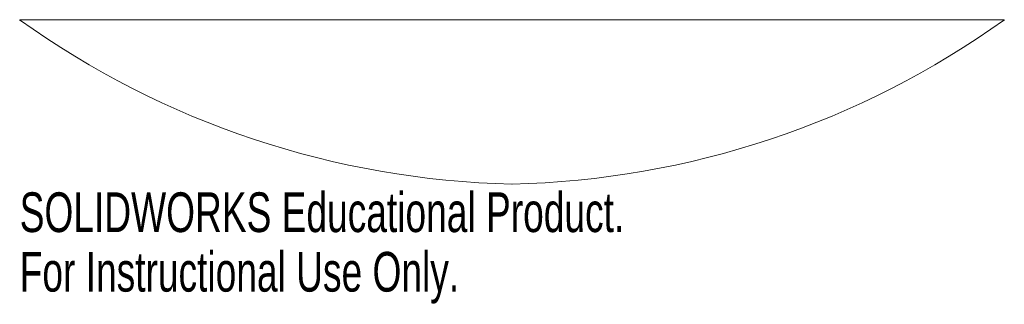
# Model space of a CAD drawing. Header units: millimetres. Extents: x -60 to 60, y -35 to 0.
import ezdxf

# ---------------------------------------------------------------- set-up
doc = ezdxf.new("R2010")
doc.units = ezdxf.units.MM
doc.styles.add('SLDTEXTSTYLE0', font='TXT', dxfattribs={"width": 0.7})

msp = doc.modelspace()

# ---------------------------------------------------------------- linework, layer by layer
at = {"color": 7, "linetype": 'Continuous', "lineweight": 15}
msp.add_line((60, 0), (-60, 0), dxfattribs=at)
for centre, start, end in [((2.3, 86.91), 234.3648, 268.7653), ((-2.3, 86.91), 271.2347, 305.6352)]:
    msp.add_arc(centre, 106.94, start, end, dxfattribs=at)

# ---------------------------------------------------------------- texts
at = {"color": 7, "linetype": 'Continuous', "char_height": 4.8336, "attachment_point": 1, "style": 'SLDTEXTSTYLE0'}
for s, insert in [('SOLIDWORKS Educational Product.', (-60, -21.02)), ('For Instructional Use Only.', (-60, -28.27))]:
    msp.add_mtext(s, dxfattribs=dict(at, insert=insert))

doc.saveas('drawing.dxf')
